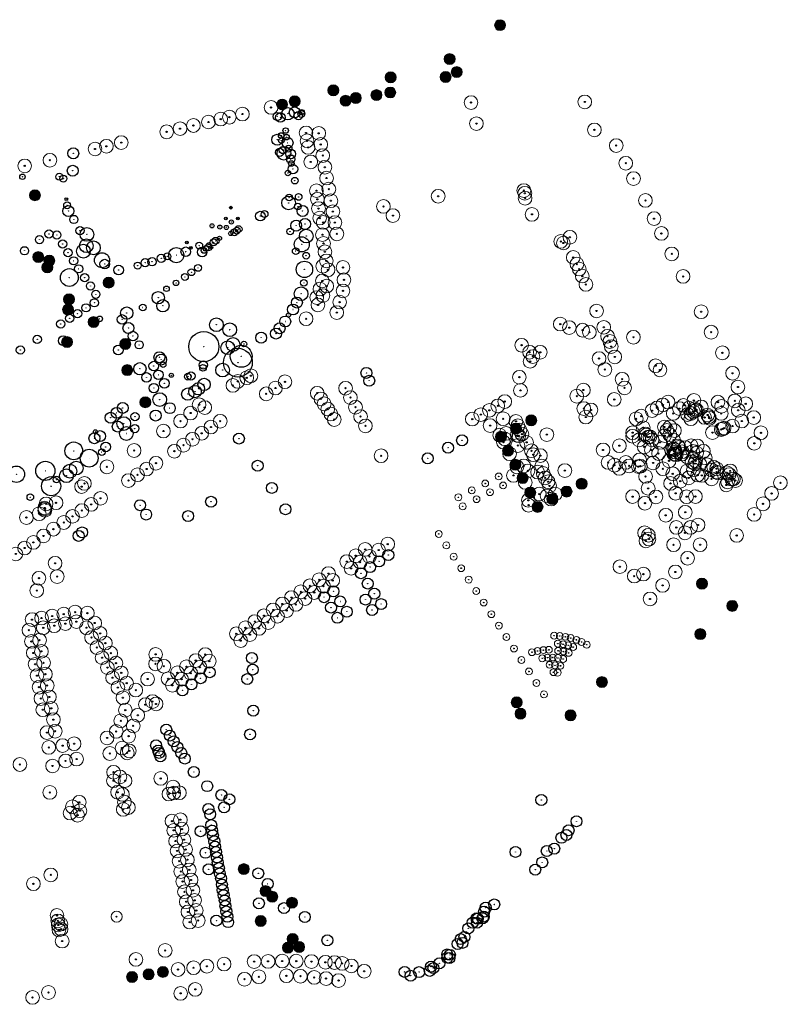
# Model space of a CAD drawing. Header units: metres. Extents: x 90594 to 181825, y 464363 to 930467.
# Tile 12 of 12: x 92528 to 93088, y 464381 to 465099. Entities that reach past the tile are written whole.
import ezdxf

# ---------------------------------------------------------------- set-up
doc = ezdxf.new("R2010")
doc.units = ezdxf.units.M
for name, color, linetype in [('00 bomen', 2, 'Continuous'), ('96.3 Toekomstige bomen', 6, 'Continuous'), ('97.2 Huidige bomen', 1, 'Continuous'), ('97.2 Huidige bomen_to cut', 8, 'Continuous'), ('_g_bomen_kroon', 10, 'Continuous'), ('_g_bomen_stam', 10, 'Continuous')]:
    doc.layers.add(name, color=color, linetype=linetype)
doc.layers.add('96.3 toekomstige bomen H', color=70, linetype='Continuous', transparency=0.7)

# ---------------------------------------------------------------- blocks, each defined once
blk = doc.blocks.new('bomen')
at = {"layer": '00 bomen', "color": 0, "lineweight": 9, "ltscale": 0.2}
blk.add_circle((90971.25, 465182.2), 5, dxfattribs=at)
at = {"layer": '00 bomen', "color": 0}
blk.add_circle((90971.25, 465182.2), 0.421, dxfattribs=at)
blk = doc.blocks.new('*U160')
at = {"layer": '_g_bomen_stam'}
h = blk.add_hatch(color=0, dxfattribs=at)
edge = h.paths.add_edge_path()
edge.add_arc((0, 0), 102, 0, 360)
at = {"layer": '_g_bomen_kroon', "color": 0}
blk.add_circle((0, 0), 4000, dxfattribs=at)
at = {"layer": '_g_bomen_stam', "color": 0}
blk.add_circle((0, 0), 102, dxfattribs=at)
blk = doc.blocks.new('*U118')
at = {"layer": '_g_bomen_stam'}
h = blk.add_hatch(color=0, dxfattribs=at)
edge = h.paths.add_edge_path()
edge.add_arc((0, 0), 102, 0, 360)
at = {"layer": '00 bomen', "color": 0}
blk.add_circle((0, 0), 3000, dxfattribs=at)
at = {"layer": '_g_bomen_stam', "color": 0}
blk.add_circle((0, 0), 102, dxfattribs=at)
blk = doc.blocks.new('*U101')
at = {"layer": '_g_bomen_stam'}
h = blk.add_hatch(color=0, dxfattribs=at)
edge = h.paths.add_edge_path()
edge.add_arc((0, 0), 102, 0, 360)
at = {"layer": '00 bomen', "color": 0}
blk.add_circle((0, 0), 2417, dxfattribs=at)
at = {"layer": '_g_bomen_stam', "color": 0}
blk.add_circle((0, 0), 102, dxfattribs=at)
blk = doc.blocks.new('*U149')
at = {"layer": '_g_bomen_stam'}
h = blk.add_hatch(color=0, dxfattribs=at)
edge = h.paths.add_edge_path()
edge.add_arc((0, 0), 102, 0, 360)
at = {"layer": '00 bomen', "color": 0}
blk.add_circle((0, 0), 5000, dxfattribs=at)
at = {"layer": '_g_bomen_stam', "color": 0}
blk.add_circle((0, 0), 102, dxfattribs=at)
blk = doc.blocks.new('*U150')
at = {"layer": '_g_bomen_stam'}
h = blk.add_hatch(color=0, dxfattribs=at)
edge = h.paths.add_edge_path()
edge.add_arc((0, 0), 102, 0, 360)
at = {"layer": '00 bomen', "color": 0}
blk.add_circle((0, 0), 4000, dxfattribs=at)
at = {"layer": '_g_bomen_stam', "color": 0}
blk.add_circle((0, 0), 102, dxfattribs=at)
blk = doc.blocks.new('*U151')
at = {"layer": '_g_bomen_stam'}
h = blk.add_hatch(color=0, dxfattribs=at)
edge = h.paths.add_edge_path()
edge.add_arc((0, 0), 102, 0, 360)
at = {"layer": '00 bomen', "color": 0}
blk.add_circle((0, 0), 1500, dxfattribs=at)
at = {"layer": '_g_bomen_stam', "color": 0}
blk.add_circle((0, 0), 102, dxfattribs=at)
blk = doc.blocks.new('*U89')
at = {"layer": '_g_bomen_stam'}
h = blk.add_hatch(color=0, dxfattribs=at)
edge = h.paths.add_edge_path()
edge.add_arc((0, 0), 102, 0, 360)
at = {"layer": '00 bomen', "color": 0}
blk.add_circle((0, 0), 4000, dxfattribs=at)
at = {"layer": '_g_bomen_stam', "color": 0}
blk.add_circle((0, 0), 102, dxfattribs=at)
blk = doc.blocks.new('*U152')
at = {"layer": '_g_bomen_stam'}
h = blk.add_hatch(color=0, dxfattribs=at)
edge = h.paths.add_edge_path()
edge.add_arc((0, 0), 102, 0, 360)
at = {"layer": '00 bomen', "color": 0}
blk.add_circle((0, 0), 8000, dxfattribs=at)
at = {"layer": '_g_bomen_stam', "color": 0}
blk.add_circle((0, 0), 102, dxfattribs=at)
blk = doc.blocks.new('*U156')
at = {"layer": '_g_bomen_stam'}
h = blk.add_hatch(color=0, dxfattribs=at)
edge = h.paths.add_edge_path()
edge.add_arc((0, 0), 102, 0, 360)
at = {"layer": '00 bomen', "color": 0}
blk.add_circle((0, 0), 10500, dxfattribs=at)
at = {"layer": '_g_bomen_stam', "color": 0}
blk.add_circle((0, 0), 102, dxfattribs=at)
blk = doc.blocks.new('*U157')
at = {"layer": '_g_bomen_stam'}
h = blk.add_hatch(color=0, dxfattribs=at)
edge = h.paths.add_edge_path()
edge.add_arc((0, 0), 102, 0, 360)
at = {"layer": '00 bomen', "color": 0}
blk.add_circle((0, 0), 11000, dxfattribs=at)
at = {"layer": '_g_bomen_stam', "color": 0}
blk.add_circle((0, 0), 102, dxfattribs=at)
blk = doc.blocks.new('*U158')
at = {"layer": '_g_bomen_stam'}
h = blk.add_hatch(color=0, dxfattribs=at)
edge = h.paths.add_edge_path()
edge.add_arc((0, 0), 102, 0, 360)
at = {"layer": '00 bomen', "color": 0}
blk.add_circle((0, 0), 3000, dxfattribs=at)
at = {"layer": '_g_bomen_stam', "color": 0}
blk.add_circle((0, 0), 102, dxfattribs=at)
blk = doc.blocks.new('*U159')
at = {"layer": '_g_bomen_stam'}
h = blk.add_hatch(color=0, dxfattribs=at)
edge = h.paths.add_edge_path()
edge.add_arc((0, 0), 102, 0, 360)
at = {"layer": '00 bomen', "color": 0}
blk.add_circle((0, 0), 5000, dxfattribs=at)
at = {"layer": '_g_bomen_stam', "color": 0}
blk.add_circle((0, 0), 102, dxfattribs=at)
blk = doc.blocks.new('*U113')
at = {"layer": '_g_bomen_stam'}
h = blk.add_hatch(color=0, dxfattribs=at)
edge = h.paths.add_edge_path()
edge.add_arc((0, 0), 102, 0, 360)
at = {"layer": '00 bomen', "color": 0}
blk.add_circle((0, 0), 4500, dxfattribs=at)
at = {"layer": '_g_bomen_stam', "color": 0}
blk.add_circle((0, 0), 102, dxfattribs=at)
blk = doc.blocks.new('*U121')
at = {"layer": '_g_bomen_stam'}
h = blk.add_hatch(color=0, dxfattribs=at)
edge = h.paths.add_edge_path()
edge.add_arc((0, 0), 102, 0, 360)
at = {"layer": '00 bomen', "color": 0}
blk.add_circle((0, 0), 5000, dxfattribs=at)
at = {"layer": '_g_bomen_stam', "color": 0}
blk.add_circle((0, 0), 102, dxfattribs=at)
blk = doc.blocks.new('*U110')
at = {"layer": '_g_bomen_stam'}
h = blk.add_hatch(color=0, dxfattribs=at)
edge = h.paths.add_edge_path()
edge.add_arc((0, 0), 102, 0, 360)
at = {"layer": '00 bomen', "color": 0}
blk.add_circle((0, 0), 3000, dxfattribs=at)
at = {"layer": '_g_bomen_stam', "color": 0}
blk.add_circle((0, 0), 102, dxfattribs=at)
blk = doc.blocks.new('*U141')
at = {"layer": '_g_bomen_stam'}
h = blk.add_hatch(color=0, dxfattribs=at)
edge = h.paths.add_edge_path()
edge.add_arc((0, 0), 102, 0, 360)
at = {"layer": '00 bomen', "color": 0}
blk.add_circle((0, 0), 3000, dxfattribs=at)
at = {"layer": '_g_bomen_stam', "color": 0}
blk.add_circle((0, 0), 102, dxfattribs=at)
blk = doc.blocks.new('*U153')
at = {"layer": '_g_bomen_stam'}
h = blk.add_hatch(color=0, dxfattribs=at)
edge = h.paths.add_edge_path()
edge.add_arc((0, 0), 102, 0, 360)
at = {"layer": '00 bomen', "color": 0}
blk.add_circle((0, 0), 5000, dxfattribs=at)
at = {"layer": '_g_bomen_stam', "color": 0}
blk.add_circle((0, 0), 102, dxfattribs=at)
blk = doc.blocks.new('*U140')
at = {"layer": '_g_bomen_stam'}
h = blk.add_hatch(color=0, dxfattribs=at)
edge = h.paths.add_edge_path()
edge.add_arc((0, 0), 102, 0, 360)
at = {"layer": '00 bomen', "color": 0}
blk.add_circle((0, 0), 3500, dxfattribs=at)
at = {"layer": '_g_bomen_stam', "color": 0}
blk.add_circle((0, 0), 102, dxfattribs=at)
blk = doc.blocks.new('*U154')
at = {"layer": '_g_bomen_stam'}
h = blk.add_hatch(color=0, dxfattribs=at)
edge = h.paths.add_edge_path()
edge.add_arc((0, 0), 102, 0, 360)
at = {"layer": '00 bomen', "color": 0}
blk.add_circle((0, 0), 2417, dxfattribs=at)
at = {"layer": '_g_bomen_stam', "color": 0}
blk.add_circle((0, 0), 102, dxfattribs=at)
blk = doc.blocks.new('*U155')
at = {"layer": '_g_bomen_stam'}
h = blk.add_hatch(color=0, dxfattribs=at)
edge = h.paths.add_edge_path()
edge.add_arc((0, 0), 102, 0, 360)
at = {"layer": '00 bomen', "color": 0}
blk.add_circle((0, 0), 6500, dxfattribs=at)
at = {"layer": '_g_bomen_stam', "color": 0}
blk.add_circle((0, 0), 102, dxfattribs=at)
blk = doc.blocks.new('*U139')
at = {"layer": '_g_bomen_stam'}
h = blk.add_hatch(color=0, dxfattribs=at)
edge = h.paths.add_edge_path()
edge.add_arc((0, 0), 102, 0, 360)
at = {"layer": '00 bomen', "color": 0}
blk.add_circle((0, 0), 2417, dxfattribs=at)
at = {"layer": '_g_bomen_stam', "color": 0}
blk.add_circle((0, 0), 102, dxfattribs=at)
blk = doc.blocks.new('*U88')
at = {"layer": '_g_bomen_stam'}
h = blk.add_hatch(color=0, dxfattribs=at)
edge = h.paths.add_edge_path()
edge.add_arc((0, 0), 102, 0, 360)
at = {"layer": '00 bomen', "color": 0}
blk.add_circle((0, 0), 1500, dxfattribs=at)
at = {"layer": '_g_bomen_stam', "color": 0}
blk.add_circle((0, 0), 102, dxfattribs=at)
blk = doc.blocks.new('*U148')
at = {"layer": '_g_bomen_stam'}
h = blk.add_hatch(color=0, dxfattribs=at)
edge = h.paths.add_edge_path()
edge.add_arc((0, 0), 102, 0, 360)
at = {"layer": '00 bomen', "color": 0}
blk.add_circle((0, 0), 2000, dxfattribs=at)
at = {"layer": '_g_bomen_stam', "color": 0}
blk.add_circle((0, 0), 102, dxfattribs=at)
blk = doc.blocks.new('*U103')
at = {"layer": '_g_bomen_stam'}
h = blk.add_hatch(color=0, dxfattribs=at)
edge = h.paths.add_edge_path()
edge.add_arc((0, 0), 102, 0, 360)
at = {"layer": '00 bomen', "color": 0}
blk.add_circle((0, 0), 2500, dxfattribs=at)
at = {"layer": '_g_bomen_stam', "color": 0}
blk.add_circle((0, 0), 102, dxfattribs=at)
blk = doc.blocks.new('*U119')
at = {"layer": '_g_bomen_stam'}
h = blk.add_hatch(color=0, dxfattribs=at)
edge = h.paths.add_edge_path()
edge.add_arc((0, 0), 102, 0, 360)
at = {"layer": '00 bomen', "color": 0}
blk.add_circle((0, 0), 3000, dxfattribs=at)
at = {"layer": '_g_bomen_stam', "color": 0}
blk.add_circle((0, 0), 102, dxfattribs=at)
blk = doc.blocks.new('*U93')
at = {"layer": '_g_bomen_stam'}
h = blk.add_hatch(color=0, dxfattribs=at)
edge = h.paths.add_edge_path()
edge.add_arc((0, 0), 102, 0, 360)
at = {"layer": '00 bomen', "color": 0}
blk.add_circle((0, 0), 4000, dxfattribs=at)
at = {"layer": '_g_bomen_stam', "color": 0}
blk.add_circle((0, 0), 102, dxfattribs=at)
blk = doc.blocks.new('*U112')
at = {"layer": '_g_bomen_stam'}
h = blk.add_hatch(color=0, dxfattribs=at)
edge = h.paths.add_edge_path()
edge.add_arc((0, 0), 102, 0, 360)
at = {"layer": '00 bomen', "color": 0}
blk.add_circle((0, 0), 4500, dxfattribs=at)
at = {"layer": '_g_bomen_stam', "color": 0}
blk.add_circle((0, 0), 102, dxfattribs=at)
blk = doc.blocks.new('*U109')
at = {"layer": '_g_bomen_stam'}
h = blk.add_hatch(color=0, dxfattribs=at)
edge = h.paths.add_edge_path()
edge.add_arc((0, 0), 102, 0, 360)
at = {"layer": '00 bomen', "color": 0}
blk.add_circle((0, 0), 3500, dxfattribs=at)
at = {"layer": '_g_bomen_stam', "color": 0}
blk.add_circle((0, 0), 102, dxfattribs=at)
blk = doc.blocks.new('*U94')
at = {"layer": '_g_bomen_stam'}
h = blk.add_hatch(color=0, dxfattribs=at)
edge = h.paths.add_edge_path()
edge.add_arc((0, 0), 102, 0, 360)
at = {"layer": '00 bomen', "color": 0}
blk.add_circle((0, 0), 2000, dxfattribs=at)
at = {"layer": '_g_bomen_stam', "color": 0}
blk.add_circle((0, 0), 102, dxfattribs=at)
blk = doc.blocks.new('*U143')
at = {"layer": '_g_bomen_stam'}
h = blk.add_hatch(color=0, dxfattribs=at)
edge = h.paths.add_edge_path()
edge.add_arc((0, 0), 102, 0, 360)
at = {"layer": '00 bomen', "color": 0}
blk.add_circle((0, 0), 5000, dxfattribs=at)
at = {"layer": '_g_bomen_stam', "color": 0}
blk.add_circle((0, 0), 102, dxfattribs=at)
blk = doc.blocks.new('*U90')
at = {"layer": '_g_bomen_stam'}
h = blk.add_hatch(color=0, dxfattribs=at)
edge = h.paths.add_edge_path()
edge.add_arc((0, 0), 102, 0, 360)
at = {"layer": '00 bomen', "color": 0}
blk.add_circle((0, 0), 2500, dxfattribs=at)
at = {"layer": '_g_bomen_stam', "color": 0}
blk.add_circle((0, 0), 102, dxfattribs=at)
blk = doc.blocks.new('*U142')
at = {"layer": '_g_bomen_stam'}
h = blk.add_hatch(color=0, dxfattribs=at)
edge = h.paths.add_edge_path()
edge.add_arc((0, 0), 102, 0, 360)
at = {"layer": '00 bomen', "color": 0}
blk.add_circle((0, 0), 4000, dxfattribs=at)
at = {"layer": '_g_bomen_stam', "color": 0}
blk.add_circle((0, 0), 102, dxfattribs=at)
blk = doc.blocks.new('*U144')
at = {"layer": '_g_bomen_stam'}
h = blk.add_hatch(color=0, dxfattribs=at)
edge = h.paths.add_edge_path()
edge.add_arc((0, 0), 102, 0, 360)
at = {"layer": '00 bomen', "color": 0}
blk.add_circle((0, 0), 5500, dxfattribs=at)
at = {"layer": '_g_bomen_stam', "color": 0}
blk.add_circle((0, 0), 102, dxfattribs=at)
blk = doc.blocks.new('*U145')
at = {"layer": '_g_bomen_stam'}
h = blk.add_hatch(color=0, dxfattribs=at)
edge = h.paths.add_edge_path()
edge.add_arc((0, 0), 102, 0, 360)
at = {"layer": '00 bomen', "color": 0}
blk.add_circle((0, 0), 6000, dxfattribs=at)
at = {"layer": '_g_bomen_stam', "color": 0}
blk.add_circle((0, 0), 102, dxfattribs=at)
blk = doc.blocks.new('*U147')
at = {"layer": '_g_bomen_stam'}
h = blk.add_hatch(color=0, dxfattribs=at)
edge = h.paths.add_edge_path()
edge.add_arc((0, 0), 102, 0, 360)
at = {"layer": '00 bomen', "color": 0}
blk.add_circle((0, 0), 6000, dxfattribs=at)
at = {"layer": '_g_bomen_stam', "color": 0}
blk.add_circle((0, 0), 102, dxfattribs=at)
blk = doc.blocks.new('*U97')
at = {"layer": '_g_bomen_stam'}
h = blk.add_hatch(color=0, dxfattribs=at)
edge = h.paths.add_edge_path()
edge.add_arc((0, 0), 102, 0, 360)
at = {"layer": '00 bomen', "color": 0}
blk.add_circle((0, 0), 2000, dxfattribs=at)
at = {"layer": '_g_bomen_stam', "color": 0}
blk.add_circle((0, 0), 102, dxfattribs=at)
blk = doc.blocks.new('*U135')
at = {"layer": '_g_bomen_stam'}
h = blk.add_hatch(color=0, dxfattribs=at)
edge = h.paths.add_edge_path()
edge.add_arc((0, 0), 102, 0, 360)
at = {"layer": '00 bomen', "color": 0}
blk.add_circle((0, 0), 6500, dxfattribs=at)
at = {"layer": '_g_bomen_stam', "color": 0}
blk.add_circle((0, 0), 102, dxfattribs=at)
blk = doc.blocks.new('*U134')
at = {"layer": '_g_bomen_stam'}
h = blk.add_hatch(color=0, dxfattribs=at)
edge = h.paths.add_edge_path()
edge.add_arc((0, 0), 102, 0, 360)
at = {"layer": '00 bomen', "color": 0}
blk.add_circle((0, 0), 2000, dxfattribs=at)
at = {"layer": '_g_bomen_stam', "color": 0}
blk.add_circle((0, 0), 102, dxfattribs=at)
blk = doc.blocks.new('*U108')
at = {"layer": '_g_bomen_stam'}
h = blk.add_hatch(color=0, dxfattribs=at)
edge = h.paths.add_edge_path()
edge.add_arc((0, 0), 102, 0, 360)
at = {"layer": '00 bomen', "color": 0}
blk.add_circle((0, 0), 3500, dxfattribs=at)
at = {"layer": '_g_bomen_stam', "color": 0}
blk.add_circle((0, 0), 102, dxfattribs=at)
blk = doc.blocks.new('*U114')
at = {"layer": '_g_bomen_stam'}
h = blk.add_hatch(color=0, dxfattribs=at)
edge = h.paths.add_edge_path()
edge.add_arc((0, 0), 102, 0, 360)
at = {"layer": '00 bomen', "color": 0}
blk.add_circle((0, 0), 2000, dxfattribs=at)
at = {"layer": '_g_bomen_stam', "color": 0}
blk.add_circle((0, 0), 102, dxfattribs=at)
blk = doc.blocks.new('*U125')
at = {"layer": '_g_bomen_stam'}
h = blk.add_hatch(color=0, dxfattribs=at)
edge = h.paths.add_edge_path()
edge.add_arc((0, 0), 102, 0, 360)
at = {"layer": '00 bomen', "color": 0}
blk.add_circle((0, 0), 1500, dxfattribs=at)
at = {"layer": '_g_bomen_stam', "color": 0}
blk.add_circle((0, 0), 102, dxfattribs=at)
blk = doc.blocks.new('*U111')
at = {"layer": '_g_bomen_stam'}
h = blk.add_hatch(color=0, dxfattribs=at)
edge = h.paths.add_edge_path()
edge.add_arc((0, 0), 102, 0, 360)
at = {"layer": '00 bomen', "color": 0}
blk.add_circle((0, 0), 3500, dxfattribs=at)
at = {"layer": '_g_bomen_stam', "color": 0}
blk.add_circle((0, 0), 102, dxfattribs=at)
blk = doc.blocks.new('*U123')
at = {"layer": '_g_bomen_stam'}
h = blk.add_hatch(color=0, dxfattribs=at)
edge = h.paths.add_edge_path()
edge.add_arc((0, 0), 102, 0, 360)
at = {"layer": '00 bomen', "color": 0}
blk.add_circle((0, 0), 1000, dxfattribs=at)
at = {"layer": '_g_bomen_stam', "color": 0}
blk.add_circle((0, 0), 102, dxfattribs=at)
blk = doc.blocks.new('*U124')
at = {"layer": '_g_bomen_stam'}
h = blk.add_hatch(color=0, dxfattribs=at)
edge = h.paths.add_edge_path()
edge.add_arc((0, 0), 102, 0, 360)
at = {"layer": '00 bomen', "color": 0}
blk.add_circle((0, 0), 3500, dxfattribs=at)
at = {"layer": '_g_bomen_stam', "color": 0}
blk.add_circle((0, 0), 102, dxfattribs=at)
blk = doc.blocks.new('*U120')
at = {"layer": '_g_bomen_stam'}
h = blk.add_hatch(color=0, dxfattribs=at)
edge = h.paths.add_edge_path()
edge.add_arc((0, 0), 102, 0, 360)
at = {"layer": '00 bomen', "color": 0}
blk.add_circle((0, 0), 5500, dxfattribs=at)
at = {"layer": '_g_bomen_stam', "color": 0}
blk.add_circle((0, 0), 102, dxfattribs=at)
blk = doc.blocks.new('*U122')
at = {"layer": '_g_bomen_stam'}
h = blk.add_hatch(color=0, dxfattribs=at)
edge = h.paths.add_edge_path()
edge.add_arc((0, 0), 102, 0, 360)
at = {"layer": '00 bomen', "color": 0}
blk.add_circle((0, 0), 2500, dxfattribs=at)
at = {"layer": '_g_bomen_stam', "color": 0}
blk.add_circle((0, 0), 102, dxfattribs=at)
blk = doc.blocks.new('*U104')
at = {"layer": '_g_bomen_stam'}
h = blk.add_hatch(color=0, dxfattribs=at)
edge = h.paths.add_edge_path()
edge.add_arc((0, 0), 102, 0, 360)
at = {"layer": '00 bomen', "color": 0}
blk.add_circle((0, 0), 1000, dxfattribs=at)
at = {"layer": '_g_bomen_stam', "color": 0}
blk.add_circle((0, 0), 102, dxfattribs=at)
blk = doc.blocks.new('*U87')
at = {"layer": '_g_bomen_stam'}
h = blk.add_hatch(color=0, dxfattribs=at)
edge = h.paths.add_edge_path()
edge.add_arc((0, 0), 102, 0, 360)
at = {"layer": '00 bomen', "color": 0}
blk.add_circle((0, 0), 1000, dxfattribs=at)
at = {"layer": '_g_bomen_stam', "color": 0}
blk.add_circle((0, 0), 102, dxfattribs=at)
blk = doc.blocks.new('*U105')
at = {"layer": '_g_bomen_stam'}
h = blk.add_hatch(color=0, dxfattribs=at)
edge = h.paths.add_edge_path()
edge.add_arc((0, 0), 102, 0, 360)
at = {"layer": '00 bomen', "color": 0}
blk.add_circle((0, 0), 1500, dxfattribs=at)
at = {"layer": '_g_bomen_stam', "color": 0}
blk.add_circle((0, 0), 102, dxfattribs=at)
blk = doc.blocks.new('*U91')
at = {"layer": '_g_bomen_stam'}
h = blk.add_hatch(color=0, dxfattribs=at)
edge = h.paths.add_edge_path()
edge.add_arc((0, 0), 102, 0, 360)
at = {"layer": '00 bomen', "color": 0}
blk.add_circle((0, 0), 1500, dxfattribs=at)
at = {"layer": '_g_bomen_stam', "color": 0}
blk.add_circle((0, 0), 102, dxfattribs=at)
blk = doc.blocks.new('*U92')
at = {"layer": '_g_bomen_stam'}
h = blk.add_hatch(color=0, dxfattribs=at)
edge = h.paths.add_edge_path()
edge.add_arc((0, 0), 102, 0, 360)
at = {"layer": '00 bomen', "color": 0}
blk.add_circle((0, 0), 1000, dxfattribs=at)
at = {"layer": '_g_bomen_stam', "color": 0}
blk.add_circle((0, 0), 102, dxfattribs=at)
blk = doc.blocks.new('*U100')
at = {"layer": '_g_bomen_stam'}
h = blk.add_hatch(color=0, dxfattribs=at)
edge = h.paths.add_edge_path()
edge.add_arc((0, 0), 102, 0, 360)
at = {"layer": '00 bomen', "color": 0}
blk.add_circle((0, 0), 5000, dxfattribs=at)
at = {"layer": '_g_bomen_stam', "color": 0}
blk.add_circle((0, 0), 102, dxfattribs=at)
blk = doc.blocks.new('*U102')
at = {"layer": '_g_bomen_stam'}
h = blk.add_hatch(color=0, dxfattribs=at)
edge = h.paths.add_edge_path()
edge.add_arc((0, 0), 102, 0, 360)
at = {"layer": '00 bomen', "color": 0}
blk.add_circle((0, 0), 2000, dxfattribs=at)
at = {"layer": '_g_bomen_stam', "color": 0}
blk.add_circle((0, 0), 102, dxfattribs=at)
blk = doc.blocks.new('*U99')
at = {"layer": '_g_bomen_stam'}
h = blk.add_hatch(color=0, dxfattribs=at)
edge = h.paths.add_edge_path()
edge.add_arc((0, 0), 102, 0, 360)
at = {"layer": '00 bomen', "color": 0}
blk.add_circle((0, 0), 2500, dxfattribs=at)
at = {"layer": '_g_bomen_stam', "color": 0}
blk.add_circle((0, 0), 102, dxfattribs=at)
blk = doc.blocks.new('design bomen')
at = {"layer": '96.3 toekomstige bomen H', "ltscale": 5}
h = blk.add_hatch(color=256, dxfattribs=at)
h.dxf.hatch_style = 1
edge = h.paths.add_edge_path()
edge.add_arc((90971.25, 465182.2), 4, 0, 360)
at = {"layer": '00 bomen', "color": 0, "lineweight": 9, "ltscale": 0.2}
blk.add_circle((90971.25, 465182.2), 4, dxfattribs=at)
at = {"layer": '00 bomen', "color": 0}
blk.add_circle((90971.25, 465182.2), 0.421, dxfattribs=at)
blk = doc.blocks.new('*U133')
at = {"layer": '_g_bomen_stam'}
h = blk.add_hatch(color=0, dxfattribs=at)
edge = h.paths.add_edge_path()
edge.add_arc((0, 0), 102, 0, 360)
at = {"layer": '00 bomen', "color": 0}
blk.add_circle((0, 0), 7000, dxfattribs=at)
at = {"layer": '_g_bomen_stam', "color": 0}
blk.add_circle((0, 0), 102, dxfattribs=at)

msp = doc.modelspace()

# ---------------------------------------------------------------- block references
at = {"layer": '96.3 Toekomstige bomen', "ltscale": 20}
for p in [(1907.65, -87.14), (1870.81, -111.86), (1827.79, -125.17), (1867.85, -124.94), (1876.04, -121.36), (1786.01, -134.7), (1794.92, -142.31), (1802.39, -140.3), (1817.46, -138.15), (1827.51, -136.28), (1748.66, -145.03), (1757.85, -142.74), (1568.32, -211.27), (1570.76, -256.38), (1577.37, -263.94), (1578.81, -259.02), (1622.13, -274.96), (1593.23, -287.23), (1592.51, -294.67), (1611.13, -303.8), (1591.82, -318.39), (1634.24, -319.83), (1635.69, -338.88), (1648.84, -362.3), (1930.31, -375.54), (1919.15, -381.47), (1908.27, -387.53), (1913.47, -397.73), (1918.79, -407.92), (1924.03, -417.68), (1967.12, -421.82), (1929.6, -428.2), (1956.11, -427.46), (1945.67, -432.99), (1934.98, -438.65), (2054.88, -494.71), (2076.95, -510.9), (2053.65, -531.54), (1981.88, -566.52), (1919.8, -581.33), (1922.51, -589.55), (1959.01, -590.82), (1720.7, -703.01), (1736.59, -719.08), (1741.41, -723.2), (1755.81, -727.58), (1733.06, -740.89), (1756.31, -753.97), (1761.06, -759.82), (1752.87, -760.33), (1639.22, -781.72), (1651.23, -779.83), (1661.71, -778.03)]:
    msp.add_blockref('design bomen', p, dxfattribs=at)
at = {"layer": '97.2 Huidige bomen', "rotation": 0.07701555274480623}
for p in [(2594.78, -265.03), (2365.92, -269.04), (2511.78, -265.48), (2329.23, -277.55), (2335.52, -276.13), (2345.05, -273.87), (2299.56, -284.51), (2309.27, -282.2), (2320.27, -279.67), (2515.76, -280.86), (2601.78, -285.42), (2289.8, -286.83), (2391.44, -287.62), (2392.19, -293.36), (2400.72, -287.92), (2237.53, -299.36), (2245.83, -297.37), (2256.7, -294.68), (2392.96, -298.2), (2402.16, -296.08), (2617.72, -296.86), (2204.64, -307.53), (2403.65, -304.13), (2186.24, -311.68), (2394.88, -308.79), (2405.21, -312.71), (2624.68, -309.72), (2406.43, -320.55), (2630.3, -320.92), (2399.07, -329.78), (2408.07, -328.68), (2550.32, -329.7), (2399.73, -336.05), (2487.84, -333.88), (2551.04, -331.68), (2551.26, -335.3), (2639.01, -336.93), (2400.55, -342.88), (2409.56, -337.09), (2447.9, -341.27), (2401.4, -349.8), (2411.03, -345.09), (2454.85, -347.95), (2556.26, -347.08), (2645.26, -350.18), (2403.98, -352.91), (2412.48, -353.09), (2403.43, -361.89), (2413.93, -361.31), (2583.88, -363.8), (2650.65, -361), (2404.2, -368.23), (2405.19, -374.32), (2658.23, -375.89), (2403.66, -384.89), (2406.26, -381.03), (2418.41, -385.8), (2407.49, -387.49), (2666.46, -392.37), (2401.59, -401.6), (2403.34, -395.66), (2406.59, -399.44), (2419.13, -394.85), (2399.26, -407.81), (2403.73, -406.36), (2418.41, -402.88), (2400.13, -413.18), (2415.98, -411.12), (2391.53, -423.28), (2413.88, -418.77), (2679.65, -418.12), (2630.27, -436.74), (2686.95, -433.04), (2554.51, -447.72), (2556.9, -450.83), (2562.3, -447.71), (2695.12, -448.11), (2554.92, -454.32), (2646.43, -457.5), (2348.19, -466.3), (2351.19, -464.82), (2547.04, -465.89), (2649.62, -460.59), (2702.53, -463.04), (2338.1, -471.93), (2341.69, -468.94), (2376.1, -469.26), (2706.47, -473.08), (2362.44, -478.04), (2369.16, -473.79), (2420.28, -473.94), (2423.83, -480.74), (2547.87, -475.48), (2588.95, -479.73), (2593.76, -475.27), (2313.47, -485.99), (2427.53, -487.78), (2531.29, -486.83), (2536.36, -483.68), (2616.28, -482.15), (2651.66, -486.14), (2655.53, -484.03), (2712.14, -485.31), (2307.27, -492.05), (2317.56, -488.04), (2431.21, -494.6), (2518.9, -493.22), (2525.18, -490.06), (2594.05, -488.76), (2595.52, -494.99), (2599.26, -489.81), (2635.97, -494.33), (2643.8, -490.3), (2647.49, -488.29), (2299.92, -497.96), (2322.09, -502.3), (2328.87, -498.03), (2434.78, -501.43), (2512.7, -496.48), (2525.72, -501.22), (2535.24, -496.23), (2632.24, -496.25), (2717.99, -495.34), (2287.47, -505.19), (2315.37, -506.81), (2723.28, -506.46), (2302.07, -515.5), (2308.65, -511.18), (2718.4, -514.15), (2266.04, -519.39), (2295.4, -519.91), (2446.23, -523.26), (2608.07, -519), (2282.01, -528.67), (2611.8, -528.09), (2616.36, -530.09), (2624.61, -528.09), (2246.18, -531.31), (2268.52, -537.1), (2275.2, -532.9), (2619.95, -532.47), (2633.86, -531.15), (2658.9, -536.37), (2669.42, -534.43), (2229.81, -543.44), (2261.9, -541.3), (2664.44, -541.81), (2670.53, -539.39), (2737.48, -542.93), (2227.76, -545.77), (2641, -547), (2661.03, -550.6), (2731.03, -550.75), (2201.85, -558.34), (2209.11, -557.54), (2234.75, -558.71), (2241.56, -554.29), (2629.64, -553.06), (2638.66, -557.85), (2646.61, -553.28), (2669.05, -553.09), (2675.42, -553), (2724.78, -558.3), (2196.8, -565.53), (2200.81, -561.34), (2200.95, -563.05), (2201.02, -561.98), (2227.94, -563.2), (2653.8, -566.65), (2668.07, -564.45), (2718.32, -566.07), (2187.46, -568.28), (2214.78, -571.93), (2221.18, -567.43), (2677.41, -573.74), (2661.54, -575.53), (2667.86, -579.46), (2671.93, -575.47), (2705.55, -581.37), (2192.6, -586.46), (2199.99, -581.74), (2678.9, -588.15), (2179.77, -594.91), (2186.19, -590.56), (2208.41, -601.69), (2669.78, -598), (2620.37, -604.17), (2660.82, -608.02), (2196.64, -612.57), (2209.93, -611.4), (2630.82, -611.07), (2195.05, -621.61), (2651.54, -617.84), (2642.36, -627.7), (2214.68, -638.78), (2223, -637.33), (2231.95, -638.05), (2191.58, -642.82), (2198.54, -641.67), (2206.3, -640.21), (2215.9, -645.75), (2223.92, -644.3), (2237.31, -645.28), (2189.3, -650.52), (2199.79, -648.77), (2207.84, -647.23), (2231.27, -648.69), (2241.27, -652.86), (2191.14, -658.72), (2197.11, -657.81), (2235.02, -655.89), (2245.09, -659.94), (2192.5, -667.16), (2198.43, -665.95), (2238.9, -663.2), (2249.02, -667.25), (2199.99, -674.3), (2242.69, -670.57), (2252.82, -674.59), (2281.77, -668.16), (2193.85, -675.43), (2246.59, -677.85), (2256.7, -681.69), (2281.69, -675.11), (2287.79, -676.83), (2195.23, -683.65), (2201.35, -682.6), (2250.34, -685.17), (2275.91, -686.18), (2196.69, -692.11), (2202.7, -690.9), (2254.22, -692.45), (2260.63, -689.21), (2267.29, -694.24), (2198.08, -700.37), (2204.26, -699.25), (2257.88, -699.78), (2279.47, -702.62), (2199.49, -708.56), (2205.64, -707.58), (2259.65, -708.88), (2274.27, -704.84), (2282.04, -704.35), (2207.15, -715.78), (2256.34, -716.64), (2268.72, -712.62), (2208.54, -724.22), (2253.03, -724.43), (2265.43, -720.35), (2202.49, -725.24), (2246.36, -729.15), (2262.04, -727.87), (2203.82, -736.08), (2213.94, -734.77), (2222.29, -733.35), (2257.26, -736.53), (2262.52, -738.61), (2216.06, -745.92), (2224.14, -744.58), (2248.36, -740.51), (2261.02, -740.02), (2206.58, -749.61), (2250.97, -760.35), (2251.08, -754.15), (2255.74, -757.56), (2259.49, -760.33), (2285.47, -758.73), (2294.47, -765.05), (2254.01, -768.8), (2257.53, -770.38), (2291.42, -770.13), (2294.93, -769.4), (2299.08, -769.1), (2221.02, -779.38), (2226.1, -776.08), (2226.58, -782.25), (2219.4, -784), (2224.87, -785.5)]:
    msp.add_blockref('bomen', p, dxfattribs=at)
at = {"layer": '97.2 Huidige bomen', "xscale": 0.001, "yscale": 0.001, "zscale": 0.001}
for name, p in [('*U119', (92716.38, 465028.45)), ('*U109', (92718.64, 465027.73)), ('*U112', (92724.12, 465030.43)), ('*U93', (92729.1, 465031.39)), ('*U119', (92731.8, 465029.08)), ('*U103', (92733.86, 465030.27)), ('*U148', (92734.05, 465031.52)), ('*U89', (92716.31, 465011.43)), ('*U94', (92719.2, 465014.61)), ('*U94', (92722.47, 465018.16)), ('*U94', (92723.14, 465013.33)), ('*U94', (92719.39, 465010.74)), ('*U93', (92723.85, 465009.21)), ('*U89', (92567.55, 465001.51)), ('*U119', (92718.07, 465002.21)), ('*U143', (92721.17, 465001.59)), ('*U90', (92720.31, 465003.84)), ('*U90', (92724.59, 465004.91)), ('*U109', (92726.12, 465001.09)), ('*U119', (92726.2, 464997.32)), ('*U94', (92726.6, 464994.13)), ('*U97', (92530.51, 464984.42)), ('*U90', (92557.38, 464984.48)), ('*U89', (92567.16, 464988.84)), ('*U94', (92724.1, 464987.22)), ('*U109', (92727.77, 464990.03)), ('*U90', (92560.35, 464983.09)), ('*U139', (92729.1, 464981.58)), ('*U101', (92731.95, 464969.7)), ('*U122', (92563.07, 464963.64)), ('*U92', (92562.49, 464968.09)), ('*U121', (92724.63, 464965.32)), ('*U101', (92725.01, 464969.34)), ('*U101', (92731.36, 464962.82)), ('*U93', (92563.97, 464959.38)), ('*U87', (92682.41, 464961.9)), ('*U111', (92704, 464955.74)), ('*U90', (92707.06, 464957.24)), ('*U142', (92734.79, 464959.44)), ('*U119', (92567.96, 464953.29)), ('*U87', (92678.93, 464953.99)), ('*U88', (92682.87, 464951.39)), ('*U87', (92687.52, 464954.05)), ('*U93', (92730.13, 464948.76)), ('*U142', (92736.59, 464949.96)), ('*U110', (92572.45, 464945.12)), ('*U121', (92577.53, 464942.34)), ('*U88', (92668.8, 464948.63)), ('*U88', (92674.48, 464947.72)), ('*U88', (92679.18, 464947.45)), ('*U88', (92682.32, 464943.03)), ('*U90', (92685.06, 464943.91)), ('*U90', (92686.82, 464945.16)), ('*U90', (92688.13, 464946.21)), ('*U101', (92725.69, 464944.44)), ('*U143', (92737.49, 464941.18)), ('*U118', (92559.85, 464935.39)), ('*U121', (92577.09, 464934.13)), ('*U121', (92582.25, 464932.57)), ('*U87', (92650.41, 464936.43)), ('*U90', (92659.43, 464934.16)), ('*U91', (92666.46, 464934.86)), ('*U99', (92669.92, 464936.61)), ('*U99', (92671.36, 464937.7)), ('*U105', (92674.19, 464939.47)), ('*U144', (92734.23, 464935.12)), ('*U118', (92531.99, 464930.42)), ('*U118', (92563.76, 464929)), ('*U121', (92574.95, 464930.14)), ('*U120', (92588.53, 464923.51)), ('*U120', (92642.68, 464927.24)), ('*U124', (92649.63, 464929.7)), ('*U104', (92653.24, 464932.65)), ('*U109', (92661.57, 464929.53)), ('*U94', (92662.9, 464930.6)), ('*U94', (92664.32, 464932.12)), ('*U103', (92666.04, 464932.89)), ('*U123', (92668.46, 464932.69)), ('*U101', (92729.79, 464930.13)), ('*U101', (92737.38, 464926.83)), ('*U118', (92567.79, 464923.07)), ('*U111', (92590.52, 464920.7)), ('*U103', (92614.59, 464919.59)), ('*U119', (92620.03, 464921.75)), ('*U119', (92625.05, 464922.41)), ('*U119', (92631.74, 464924.92)), ('*U103', (92636.23, 464926.36)), ('*U145', (92736.16, 464916.82)), ('*U118', (92571.45, 464917.24)), ('*U109', (92600.69, 464916.35)), ('*U90', (92653.74, 464914.78)), ('*U90', (92658.56, 464917.97)), ('*U118', (92575.88, 464910.8)), ('*U118', (92580.12, 464904.76)), ('*U114', (92642.49, 464907.01)), ('*U90', (92648.94, 464911.31)), ('*U101', (92735.8, 464907.03)), ('*U118', (92584.01, 464898.69)), ('*U113', (92629.58, 464896.19)), ('*U149', (92733.74, 464899.06)), ('*U118', (92582.96, 464892.46)), ('*U113', (92632.92, 464890.3)), ('*U150', (92730.7, 464892.66)), ('*U118', (92570.69, 464884.52)), ('*U118', (92576.9, 464888.79)), ('*U103', (92618.25, 464889.03)), ('*U150', (92727.84, 464887.58)), ('*U118', (92558.43, 464877.04)), ('*U118', (92564.9, 464881.09)), ('*U109', (92603.15, 464880.32)), ('*U100', (92671.95, 464876.48)), ('*U150', (92722.14, 464878.83)), ('*U151', (92724.56, 464883.58)), ('*U89', (92607.81, 464874.07)), ('*U111', (92611.08, 464868.16)), ('*U157', (92662.76, 464860.46)), ('*U100', (92681.72, 464872.76)), ('*U150', (92715.42, 464869.99)), ('*U150', (92718.02, 464873.91)), ('*U118', (92541.28, 464865.74)), ('*U108', (92560.21, 464864.81)), ('*U110', (92615.64, 464861.76)), ('*U159', (92680.2, 464859.62)), ('*U159', (92684.07, 464862.04)), ('*U102', (92692.04, 464862.37)), ('*U89', (92704.62, 464866.99)), ('*U118', (92529.01, 464857.96)), ('*U156', (92687.65, 464848.8)), ('*U152', (92690.06, 464853.43)), ('*U93', (92630.42, 464852.76)), ('*U93', (92631.67, 464851.05)), ('*U158', (92662.39, 464847.12)), ('*U113', (92616.16, 464844.34)), ('*U109', (92626.25, 464846.27)), ('*U109', (92629.67, 464839.88)), ('*U114', (92633.14, 464847.29)), ('*U101', (92662.18, 464844.99)), ('*U159', (92676.48, 464843.39)), ('*U109', (92634.04, 464833.73)), ('*U125', (92639.08, 464839.59)), ('*U101', (92651.19, 464838.53)), ('*U158', (92653.39, 464839.07)), ('*U113', (92662.96, 464832.86)), ('*U109', (92626.31, 464830.19)), ('*U113', (92651.05, 464825.83)), ('*U113', (92656.34, 464827.66)), ('*U113', (92658.8, 464829.72)), ('*U150', (92599.22, 464812.17)), ('*U150', (92603.65, 464815.74)), ('*U150', (92627.65, 464810.2)), ('*U150', (92637.97, 464815.56)), ('*U150', (92594.8, 464808.57)), ('*U153', (92604.36, 464804.3)), ('*U150', (92600, 464802.13)), ('*U149', (92606.27, 464797.09)), ('*U141', (92612.41, 464800.67)), ('*U150', (92583, 464793.62)), ('*U150', (92587.12, 464795.16)), ('*U160', (92688.38, 464793.35)), ('*U160', (92851.15, 464792.1)), ('*U155', (92567.91, 464784.4)), ('*U155', (92579.17, 464779.07)), ('*U154', (92588.32, 464783.48)), ('*U140', (92591.24, 464787.28)), ('*U160', (92840.97, 464786.72)), ('*U160', (92826.14, 464778.94)), ('*U147', (92526.05, 464767.36)), ('*U133', (92547.21, 464769.83)), ('*U121', (92562.53, 464766.29)), ('*U121', (92565.09, 464769.59)), ('*U121', (92569.76, 464771.81)), ('*U160', (92702.02, 464773.56)), ('*U133', (92551.39, 464758.62)), ('*U139', (92555.37, 464763.43)), ('*U160', (92712.41, 464757.38)), ('*U101', (92536.23, 464750.6)), ('*U160', (92668.07, 464747.28)), ('*U160', (92616.29, 464744.76)), ('*U160', (92722.34, 464741.82)), ('*U160', (92620.74, 464737.95)), ('*U160', (92651.34, 464736.8)), ('*U160', (92574.03, 464724.9)), ('*U160', (92571.47, 464722.39)), ('*U160', (92790.65, 464703.83)), ('*U160', (92797.4, 464708.35)), ('*U160', (92777.42, 464695.1)), ('*U160', (92784.03, 464699.56)), ('*U160', (92757.34, 464681.91)), ('*U160', (92782.33, 464687.55)), ('*U160', (92750.5, 464677.63)), ('*U160', (92762.27, 464674.5)), ('*U160', (92780.7, 464675.88)), ('*U160', (92787.13, 464680.18)), ('*U160', (92755.54, 464670.02)), ('*U160', (92767.1, 464666.98)), ('*U160', (92785.51, 464668.27)), ('*U160', (92792.14, 464672.6)), ('*U160', (92760.23, 464662.58)), ('*U160', (92697.82, 464633.25)), ('*U160', (92698.48, 464624.81)), ('*U160', (92660.48, 464618.51)), ('*U160', (92667.11, 464622.84)), ('*U160', (92694.47, 464617.87)), ('*U160', (92647.2, 464609.69)), ('*U160', (92653.8, 464614.07)), ('*U160', (92698.85, 464594.82)), ('*U160', (92635.36, 464580.98)), ('*U160', (92638.06, 464576.61)), ('*U160', (92696.53, 464577.49)), ('*U160', (92627.99, 464569.5)), ('*U160', (92629.56, 464565.76)), ('*U160', (92640.79, 464572.37)), ('*U160', (92643.55, 464568.22)), ('*U160', (92630.18, 464563.99)), ('*U160', (92631.14, 464561.48)), ('*U160', (92646.33, 464564.02)), ('*U160', (92648.92, 464559.85)), ('*U160', (92655.48, 464550.09)), ('*U160', (92665.24, 464539.71)), ('*U160', (92675.64, 464533.24))]:
    msp.add_blockref(name, p, dxfattribs=at)
at = {"layer": '97.2 Huidige bomen'}
for p in [(1774.24, -355.71), (1776.94, -359.88), (1779.32, -363.46), (2041.49, -364.61), (2048.96, -360.92), (2054.3, -365.72), (2066.55, -362.26), (2069.18, -365.28), (2078.8, -361.3), (1781.93, -367.34), (1784.25, -370.96), (2033.89, -370.48), (2038.38, -366.95), (2044.38, -371.29), (2045.41, -366.54), (2046.83, -370.57), (2048.52, -369.07), (2049.47, -366.98), (2049.97, -368.48), (2050.83, -367.92), (2059.02, -371.67), (2059.93, -372.92), (2068.87, -370.47), (2081.31, -368.17), (1786.66, -374.91), (2027.48, -380.36), (2031.47, -380.29), (2046.76, -374.36), (2056.83, -373.39), (2060.27, -373.98), (2077.18, -379.69), (2083.91, -376.03), (2012.07, -380.89), (2016.93, -387.61), (2027.67, -386.67), (2029.33, -382.86), (2031.44, -386.01), (2034.75, -382.95), (2062.56, -384.48), (2068.93, -382.2), (2070.01, -381.67), (2071, -381.19), (2015.54, -387.82), (2018.48, -389.82), (2024.22, -391.58), (2034.14, -390.01), (2037.6, -394.29), (2047, -394.07), (2051.45, -394.17), (2023.23, -399.7), (2032.76, -397.01), (2034.12, -396.39), (2034.37, -400.04), (2034.82, -397.04), (2035.37, -400.36), (2035.47, -398.67), (2036.13, -400.64), (2037.91, -395.2), (2040.19, -400.17), (2040.52, -398.48), (2042.77, -395.42), (2048.09, -398.13), (2050.99, -399.43), (2055.92, -398.04), (2030.87, -405.11), (2044.14, -402.14), (2047.65, -405.7), (2049.67, -407.11), (2050.27, -405.07), (2053.36, -407.57), (2057.19, -402.79), (2058.61, -407.89), (2048.61, -411.61), (2051.73, -415.48), (2054.75, -415.67), (2061.91, -411.67), (2063.4, -409.79), (2065.5, -413.32), (2065.53, -410.83), (2066.77, -413.82), (2073.05, -413.73), (2074.83, -415.08), (2075.44, -412.42), (2061.86, -418.2), (2072.64, -422.66), (2073.56, -420.44), (2076.54, -418.39), (2077.78, -418.22), (2079.38, -419.45), (1825.66, -465.87), (1809.17, -469.68), (1819.07, -470.2), (1795.8, -478.63), (1802.34, -474.29), (1805.61, -478.96), (1812.37, -474.87), (1782.48, -487.36), (1798.99, -483.52), (1775.62, -491.88), (1785.53, -492.34), (1762.27, -500.66), (1768.9, -496.25), (1772.09, -501.14), (1778.84, -496.54), (1748.82, -509.52), (1755.46, -504.9), (1765.39, -505.6), (1742.09, -513.86), (1751.97, -514.29), (1758.7, -509.86), (1728.7, -522.37), (1735.4, -518.11), (1738.46, -523.04), (1745.26, -518.51), (1715.24, -531.29), (1721.84, -526.9), (1731.81, -527.37), (1718.41, -536.29), (1725.19, -531.87), (1685.63, -550.81), (1692.55, -546.42), (1695.52, -551.26), (1672.24, -559.72), (1678.85, -555.29), (1681.96, -560.08), (1688.68, -555.74), (1665.48, -564.05), (1675.37, -564.46), (1668.62, -568.85)]:
    msp.add_blockref('bomen', p, dxfattribs=at)
at = {"layer": '97.2 Huidige bomen', "xscale": 0.5, "yscale": 0.5, "zscale": 0.5, "rotation": 0.07701555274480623}
for p in [(47704.9, 232113.7), (47685.29, 232103.52), (47695.08, 232108.59), (47698.55, 232102.19, -0.97), (47708.14, 232107.15, -0.97), (47675.54, 232098.47), (47688.76, 232097.12, -0.97), (47678.67, 232091.89, -0.97), (47661.22, 232071.77), (47666.73, 232063.43), (47672.12, 232055.16), (47677.56, 232046.77), (47683.06, 232038.41), (47688.52, 232030.05), (47694, 232021.68), (47699.55, 232013.2), (47705.04, 232004.83), (47710.56, 231996.49), (47745.34, 231997.51), (47749.46, 231997.26), (47753.54, 231996.67), (47757.48, 231995.76), (47761.58, 231994.46), (47716.04, 231988.13), (47737.49, 231986.95), (47741.53, 231987.19), (47748.03, 231991.71), (47751.91, 231991.27), (47755.62, 231990.44), (47759.26, 231989.2), (47765.4, 231992.87), (47769.12, 231990.95), (47721.51, 231979.76), (47729.18, 231985.46), (47733.23, 231986.36), (47736.67, 231980.99), (47740.54, 231981.49), (47744.33, 231981.57), (47748.12, 231981.25), (47748.27, 231986.48), (47751.95, 231980.49), (47752.13, 231985.93), (47755.92, 231984.96), (47742, 231976.27), (47745.99, 231975.89), (47749.97, 231975.51), (47726.98, 231971.39), (47744.88, 231970.83), (47747.87, 231970.56), (47732.46, 231963.03), (47737.93, 231954.66)]:
    msp.add_blockref('bomen', p, dxfattribs=at)
at = {"layer": '97.2 Huidige bomen', "ltscale": 5, "rotation": 0.07701555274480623}
for p in [(2182.72, -748.52), (2204.59, -768.92), (2258.11, -781.33), (2258.94, -775.92), (2261.88, -779.9), (2299.8, -788.81), (2293.64, -789.85), (2294.92, -796.58), (2300.98, -795.67), (2302.39, -803.39), (2296.29, -804.36), (2303.63, -810.54), (2297.47, -811.65), (2304.93, -818.01), (2298.9, -819.1), (2306.32, -825.42), (2205.27, -829.09), (2300.11, -826.62), (2307.6, -832.77), (2192.57, -835.56), (2301.46, -833.93), (2302.82, -841.43), (2308.97, -840.31), (2304.08, -848.68), (2310.21, -847.65), (2209.81, -858.72), (2305.33, -856.12), (2311.42, -855.04), (2210.41, -862.67), (2210.75, -865.62), (2212.7, -864.97), (2212.8, -868.61), (2306.58, -863.54), (2312.77, -862.4), (2211.23, -869.21), (2213.59, -877.36), (2288.7, -884.21), (2267.37, -890.74), (2309.42, -896.85), (2319.16, -895.79), (2331.69, -894.19), (2353.62, -892.4), (2363.76, -892.21), (2374.09, -891.95), (2384.33, -892.04), (2395.43, -892.39), (2405.58, -892.85), (2412.28, -893.11), (2417.85, -893.69), (2424.59, -895.56), (2298.11, -898.12), (2357.03, -903.46), (2377.11, -902.71), (2387.38, -903.01), (2397.43, -903.95), (2433.9, -899.43), (2346.57, -905.22), (2406.07, -904.74), (2415.23, -906.18), (2192, -918.53), (2203.62, -914.91), (2300, -915.54), (2310.67, -912.63)]:
    msp.add_blockref('bomen', p, dxfattribs=at)
at = {"layer": '97.2 Huidige bomen', "ltscale": 5, "xscale": 0.001, "yscale": 0.001, "zscale": 0.001}
for p in [(92681.43, 464530.15), (92666.16, 464523.12), (92677.59, 464524.29), (92908.97, 464529.66), (92667.41, 464519.19), (92668.2, 464511.31), (92934.61, 464514.1), (92660.4, 464506.85), (92668.85, 464507.28), (92669.38, 464503.9), (92923.64, 464502.04), (92927.27, 464504.1), (92928.82, 464507.54), (92670.43, 464499.43), (92670.98, 464495.59), (92918.4, 464494.11), (92664.03, 464491.09), (92671.72, 464491.65), (92672.36, 464487.68), (92890.11, 464491.72), (92912.95, 464492.38), (92672.99, 464483.91), (92673.8, 464479.96), (92909.58, 464484.08), (92666.27, 464479.01), (92674.45, 464476.01), (92675.39, 464472.35), (92702.48, 464476.05), (92904.53, 464478.81), (92676, 464467.96), (92709.41, 464468.45), (92676.51, 464463.94), (92677.28, 464460.17), (92678.06, 464456.28), (92678.55, 464452.25), (92702.98, 464454.23), (92721.26, 464450.75), (92868.39, 464451.03), (92874.59, 464453.39), (92679.23, 464448.29), (92679.98, 464444.39), (92736.45, 464444.27), (92866.9, 464444.55), (92867.21, 464448.1), (92671.91, 464441.65), (92680.55, 464440.49), (92858.88, 464440.12), (92861.78, 464443.27), (92862.04, 464440.07), (92862.58, 464443.02), (92866.17, 464443.29), (92852.88, 464429.73), (92855.73, 464435.91), (92752.91, 464427.24), (92847.86, 464424.55), (92850.2, 464428.09), (92851.46, 464425.36), (92840.27, 464416.89), (92842.26, 464416.64), (92828.49, 464408.01), (92834.62, 464410.41), (92840.29, 464414.44), (92841.97, 464414.33), (92809.2, 464404.18), (92813.65, 464401.37), (92819.8, 464404.01), (92827.58, 464404.94), (92830.24, 464406.97)]:
    msp.add_blockref('*U160', p, dxfattribs=at)
at = {"layer": '97.2 Huidige bomen', "ltscale": 5, "xscale": 0.8, "yscale": 0.8, "zscale": 0.8, "rotation": 0.07677670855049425}
msp.add_blockref('bomen', (20320.93, 92201.54), dxfattribs=at)
at = {"layer": '97.2 Huidige bomen_to cut', "ltscale": 5, "xscale": 0.001, "yscale": 0.001, "zscale": 0.001}
for name, p in [('*U118', (92549.86, 464942.72)), ('*U118', (92555.56, 464941.91)), ('*U118', (92542.91, 464938.54)), ('*U135', (92564.68, 464910.89)), ('*U94', (92635.56, 464902.7)), ('*U112', (92606.53, 464884.98)), ('*U134', (92586.88, 464880.78)), ('*U109', (92600.38, 464857.99)), ('*U109', (92620.99, 464838)), ('*U121', (92630.63, 464821.81)), ('*U110', (92612.57, 464809.42)), ('*U88', (92583.74, 464798.27))]:
    msp.add_blockref(name, p, dxfattribs=at)
at = {"layer": '97.2 Huidige bomen_to cut', "ltscale": 5, "rotation": 0.07701555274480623}
for p in [(2577.24, -366.83), (2579.13, -367.96), (2586.35, -378.42), (2589.01, -383.36), (2590.71, -386.99), (2592.93, -392.14), (2595.59, -398.2), (2603.33, -417.58), (2576.88, -427.17), (2583.49, -429.72), (2608.63, -429.5), (2593.22, -431.58), (2598.15, -433.09), (2611.37, -435.97), (2548.72, -442.55), (2613.07, -439.84), (2614.04, -443.58), (2616.65, -451.1), (2605.17, -452.3), (2609.4, -460.29), (2622.03, -467.37), (2623.75, -473.69), (2544.58, -498.14), (2546, -501.31), (2532.68, -508.17), (2537.39, -506.92), (2545.51, -508.29), (2546.56, -508.66), (2547.43, -504.55), (2548.93, -507.44), (2567.08, -507.82), (2535.42, -513.25), (2536.25, -510.81), (2545.93, -515.74), (2552.33, -513.46), (2619.99, -515.9), (2539.91, -521.77), (2555.84, -519.61), (2557.25, -522.47), (2562.39, -523.13), (2550.26, -530.64), (2563.44, -530.77), (2627.09, -530.59), (2634.71, -526.25), (2635.3, -530.84), (2644.6, -528.47), (2542.76, -537.55), (2545.26, -531.34), (2553.26, -534.25), (2560.35, -535.14), (2564.43, -536.15), (2580.21, -534.07), (2651.71, -532.72), (2551.35, -542.66), (2565.82, -539.37), (2568, -542.16), (2569.03, -545.24), (2639.1, -538.31), (2657.33, -543.39), (2561.54, -551.19), (2567.22, -552.56), (2573.27, -551.13), (2553.59, -555.72), (2553.81, -559.33), (2570.22, -554.83), (2207.16, -576.78), (2638.38, -579.46), (2641.21, -581.26), (2639.33, -585.32), (2641.6, -584.02), (2659.51, -588.18), (2637.49, -609.58)]:
    msp.add_blockref('bomen', p, dxfattribs=at)
at = {"layer": '97.2 Huidige bomen_to cut', "xscale": 0.001, "yscale": 0.001, "zscale": 0.001}
for p in [(92781.38, 464841.33), (92783.4, 464835.58)]:
    msp.add_blockref('*U160', p, dxfattribs=at)
at = {"layer": '97.2 Huidige bomen_to cut', "ltscale": 5}
for p in [(2004.26, -387.14), (2004.31, -384.54), (2013.33, -385.39), (2014.21, -386.42), (2008.97, -389.76), (2012.79, -394.89), (2018, -397.23)]:
    msp.add_blockref('bomen', p, dxfattribs=at)

doc.saveas('drawing.dxf')
